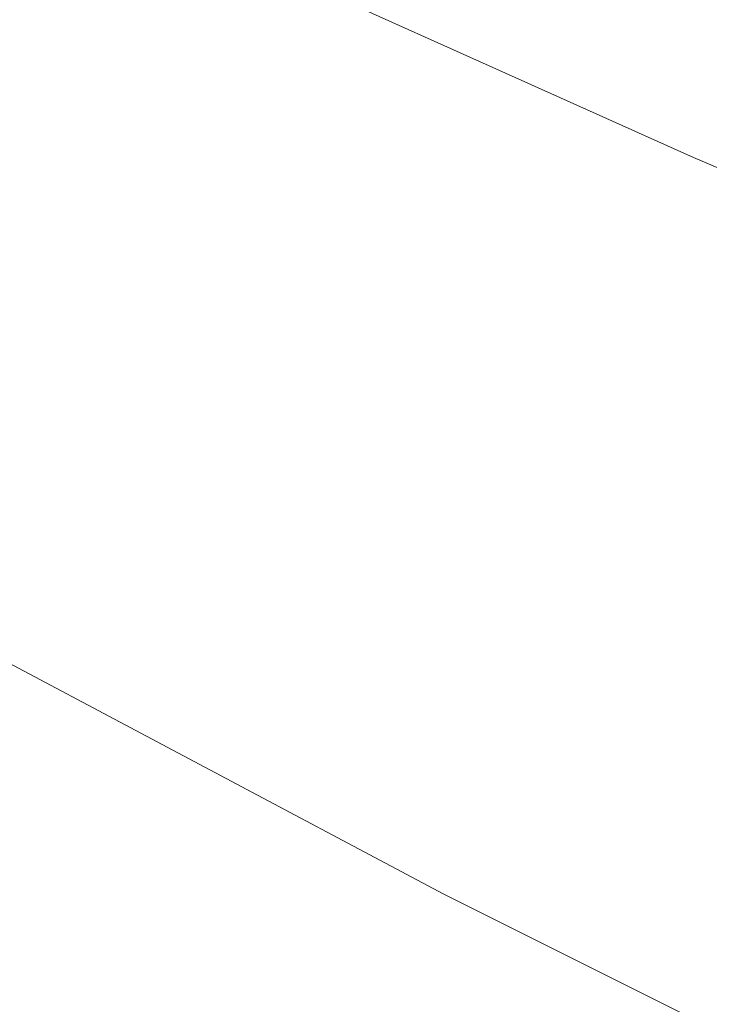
# Model space of a CAD drawing. Header units: millimetres. Extents: x 8 to 524, y 12 to 399.
# Tile 52 of 133: x 466.116 to 466.72, y 151.583 to 152.445. Entities that reach past the tile are written whole.
import ezdxf

# ---------------------------------------------------------------- set-up
doc = ezdxf.new("R2010")
doc.units = ezdxf.units.MM

msp = doc.modelspace()

# ---------------------------------------------------------------- linework, layer by layer
at = {"color": 252, "linetype": 'Continuous', "lineweight": 0, "flags": 128}
for points in [[(461.2551, 155.74104), (461.60236, 155.43694), (461.96257, 155.13906), (462.33548, 154.84757), (462.72086, 154.56268), (463.11845, 154.28456), (463.528, 154.01341), (463.94924, 153.74938), (464.38189, 153.49267), (464.82568, 153.24342), (465.28032, 153.00181), (465.74551, 152.768), (466.22094, 152.54212), (466.70632, 152.32434), (467.20132, 152.11479), (467.70563, 151.91361), (468.21891, 151.72092), (468.74083, 151.53686), (469.27105, 151.36155), (469.80924, 151.19509), (470.35503, 151.03759), (470.90807, 150.88917), (471.46801, 150.74991)], [(465.62322, 152.15108), (466.05015, 151.91149), (466.48778, 151.67943), (466.93582, 151.45509), (467.39396, 151.23859), (467.86188, 151.03011), (468.33926, 150.82977), (468.82578, 150.63772), (469.32111, 150.45409), (469.82489, 150.279), (470.3368, 150.11257), (470.85647, 149.95492), (471.38355, 149.80616)]]:
    msp.add_lwpolyline(points, dxfattribs=at)
at = {"color": 252, "linetype": 'Continuous', "lineweight": 0}
msp.add_open_spline([(430.77493, 152.05792), (430.78905, 152.06555), (430.82048, 152.08257), (430.87242, 152.11069), (430.93396, 152.14401), (431.00509, 152.18253), (431.0858, 152.22623), (431.17611, 152.27509), (431.27462, 152.32836), (431.3811, 152.3859), (431.49531, 152.4476), (431.61839, 152.51405), (431.75035, 152.58526), (431.89024, 152.66071), (432.03797, 152.74034), (432.19341, 152.82407), (432.35737, 152.91234), (432.54165, 153.01147), (432.74742, 153.12207), (432.97583, 153.24474), (433.21625, 153.37373), (433.46863, 153.50901), (433.73297, 153.65055), (433.9936, 153.78997), (434.24933, 153.92662), (434.49898, 154.05991), (434.757, 154.19753), (435.01224, 154.33353), (435.26404, 154.46758), (435.44569, 154.5642), (435.55935, 154.62462), (435.60287, 154.64776), (435.64017, 154.66758), (435.67741, 154.68737), (435.71461, 154.70713), (435.75176, 154.72687), (435.95045, 154.83241), (436.30744, 155.02185), (436.84204, 155.30506), (437.38856, 155.59408), (437.94611, 155.88841), (438.49123, 156.17569), (439.00336, 156.44517), (439.4835, 156.69745), (439.91518, 156.92399), (440.25002, 157.09951), (440.45967, 157.20933), (440.54342, 157.25319), (440.57433, 157.26938), (440.58394, 157.2744), (440.59354, 157.27943), (440.60313, 157.28445), (440.61272, 157.28947), (440.63848, 157.30296), (440.68358, 157.32657), (440.75119, 157.36196), (440.82831, 157.40232), (440.91493, 157.44765), (441.01105, 157.49794), (441.11439, 157.55199), (441.22459, 157.60961), (441.34129, 157.67062), (441.46641, 157.73601), (441.59994, 157.80577), (441.75209, 157.88523), (441.92408, 157.97502), (442.1171, 158.07574), (442.32213, 158.18268), (442.53914, 158.29581), (442.76667, 158.41436), (443.00454, 158.53823), (443.25259, 158.66734), (443.51215, 158.80236), (443.78514, 158.94428), (444.07171, 159.09318), (444.372, 159.2491), (444.68417, 159.4111), (445.0082, 159.57914), (445.34408, 159.75322), (445.69178, 159.9333), (446.05127, 160.11937), (446.42253, 160.31141), (446.80555, 160.50938), (447.20029, 160.71328), (447.60673, 160.92308), (448.02486, 161.13876), (448.45464, 161.3603), (448.86096, 161.56961), (449.24225, 161.7659), (449.59693, 161.94839), (449.95847, 162.13433), (450.31173, 162.31591), (450.65619, 162.49288), (450.97762, 162.65795), (451.23342, 162.78926), (451.38333, 162.86619), (451.43931, 162.89492), (451.4568, 162.90389), (451.4743, 162.91287), (451.49181, 162.92186), (451.50934, 162.93085), (452.20732, 163.28898), (453.58336, 163.99433), (455.28807, 164.86692), (456.45463, 165.46363), (456.95475, 165.7194), (457.13556, 165.81186), (457.18527, 165.83728), (457.23498, 165.86269), (457.28468, 165.88811), (457.33159, 165.9121), (457.37066, 165.93207), (457.43648, 165.96572), (457.53523, 166.0162), (457.67534, 166.0878), (457.82558, 166.16455), (457.98593, 166.24645), (458.1564, 166.33348), (458.34293, 166.42869), (458.54614, 166.53239), (458.76667, 166.6449), (458.99921, 166.7635), (459.24375, 166.88819), (459.50028, 167.01895), (459.76879, 167.15578), (460.041, 167.29445), (460.31626, 167.43464), (460.59393, 167.57601), (460.88164, 167.72245), (461.17938, 167.87395), (461.48715, 168.0305), (461.78722, 168.18309), (462.07863, 168.33122), (462.36037, 168.4744), (462.64918, 168.62111), (462.94357, 168.77062), (463.15298, 168.87694), (463.27512, 168.93893), (463.30914, 168.9562), (463.34324, 168.97351), (463.37744, 168.99086), (463.41171, 169.00826), (463.44414, 169.02471), (463.56678, 169.08695), (464.09042, 169.35263), (465.23802, 169.93439), (466.91624, 170.78356), (468.81387, 171.74138), (470.71017, 172.69599), (472.6058, 173.64723), (474.5016, 174.59558), (475.76252, 175.22575), (476.39343, 175.54106)], degree=3, knots=[0, 0, 0, 0, 0.000915, 0.0020379, 0.0033686, 0.004907, 0.0066528, 0.0086059, 0.0107659, 0.0130437, 0.0155136, 0.0181756, 0.0210297, 0.0240756, 0.0272538, 0.0306166, 0.0341641, 0.0378958, 0.0425785, 0.0475218, 0.0527253, 0.0581887, 0.0639116, 0.0698935, 0.0751182, 0.0805251, 0.0861139, 0.0918844, 0.0971125, 0.1024809, 0.1036927, 0.104502, 0.1053102, 0.1061174, 0.1069235, 0.1077286, 0.1085327, 0.1198424, 0.1309437, 0.1433067, 0.1554028, 0.1672328, 0.1787979, 0.1887567, 0.1985116, 0.2069278, 0.2105812, 0.212179, 0.2123879, 0.2125966, 0.2128052, 0.2130137, 0.2132221, 0.2134304, 0.214693, 0.2161625, 0.2178387, 0.2197216, 0.2218111, 0.2241071, 0.226461, 0.2289982, 0.2317187, 0.2346223, 0.2377089, 0.2416454, 0.2458439, 0.2503041, 0.2550259, 0.2600088, 0.2651568, 0.2705562, 0.2762068, 0.2821082, 0.2883884, 0.2949292, 0.3017302, 0.3087912, 0.3161117, 0.3236916, 0.3315304, 0.3396279, 0.3479836, 0.3565974, 0.3654688, 0.3745976, 0.3839836, 0.3936263, 0.4012259, 0.4089776, 0.4168811, 0.4249364, 0.4321505, 0.4394819, 0.4460306, 0.4489408, 0.4493232, 0.4497059, 0.4500889, 0.4504722, 0.4508558, 0.4512397, 0.4962987, 0.5412619, 0.5633894, 0.5731197, 0.5742117, 0.5753036, 0.5763955, 0.5774874, 0.5785792, 0.5794871, 0.5800617, 0.5829174, 0.5859959, 0.5892972, 0.5928212, 0.5965679, 0.6005372, 0.6051212, 0.6099701, 0.6150837, 0.6204621, 0.6261051, 0.6320127, 0.6381848, 0.644075, 0.6501873, 0.6565219, 0.6630786, 0.6698576, 0.6768586, 0.6829113, 0.6891206, 0.6954868, 0.7020098, 0.7085922, 0.7093406, 0.7100909, 0.7108431, 0.7115972, 0.7123533, 0.7131112, 0.7137428, 0.7204688, 0.7477649, 0.7897296, 0.8317083, 0.8737128, 0.9157551, 0.9578471, 1, 1, 1, 1], dxfattribs=at)

doc.saveas('drawing.dxf')
